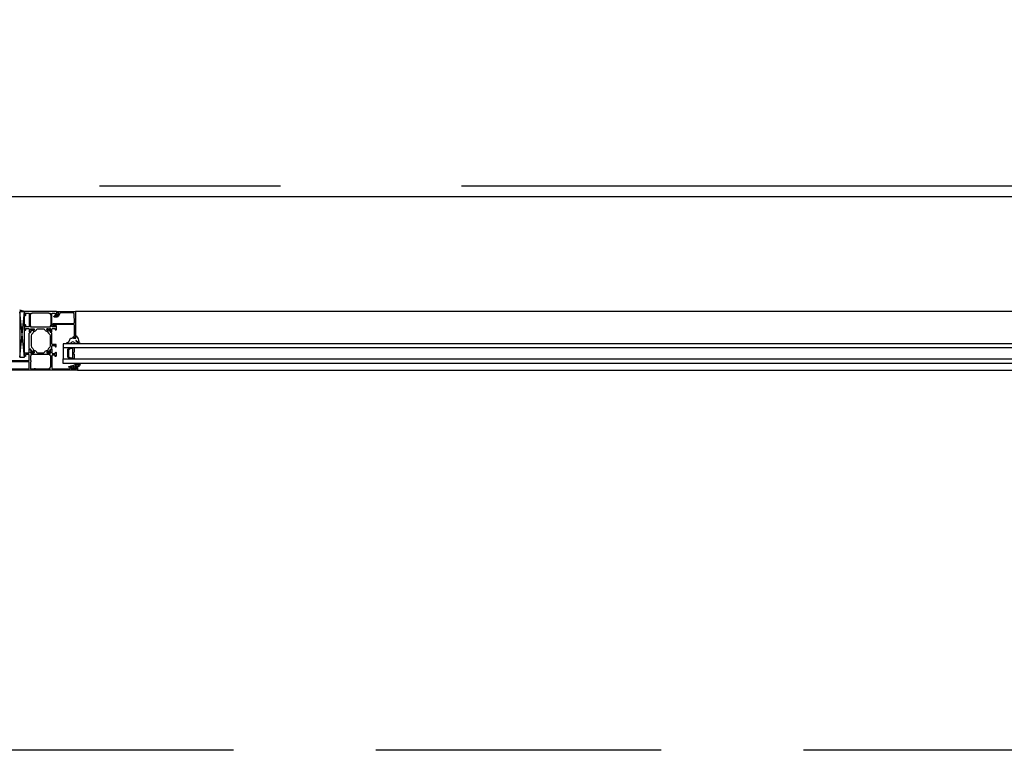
# Model space of a CAD drawing. Header units: millimetres. Extents: x 111285 to 237437, y -9513 to 52045.
# Tile 94 of 117: x 148449 to 149485, y 0 to 769. Entities that reach past the tile are written whole.
import ezdxf

# ---------------------------------------------------------------- set-up
doc = ezdxf.new("R2010")
doc.units = ezdxf.units.MM
doc.header["$LTSCALE"] = 100
doc.linetypes.add('CENTER', pattern=[50.8, 31.75, -6.35, 6.35, -6.35])
doc.linetypes.add('DASHED3', pattern=[4.5, 3, -1.5])
doc.layers.get('0').update_dxf_attribs({"color": 252})
for name, color, linetype in [('0-aanzicht', 252, 'Continuous'), ('0-BUITENKOZIJNEN', 252, 'Continuous'), ('0-HOOFDSTRAMIEN', 1, 'CENTER')]:
    doc.layers.add(name, color=color, linetype=linetype)
doc.layers.add('X-ref binnenlijn', color=252, linetype='Continuous', plot=False)
doc.linetypes.add('ZIGZAG', pattern='A,0.00254,-5.08,[131,ltypeshp.shx,S=5.08,R=0,X=-5.08,Y=0],-10.16,[131,ltypeshp.shx,S=5.08,R=180,X=5.08,Y=0],-5.08', length=20.32254)

# ---------------------------------------------------------------- blocks, each defined once
blk = doc.blocks.new('U-STRAMIEN')
at = {"layer": '0-HOOFDSTRAMIEN', "ltscale": 0.3}
blk.add_lwpolyline([(-5000, 0), (68000, 0)], dxfattribs=at)
blk = doc.blocks.new('P-71191BLOCK')
at = {"layer": '0-BUITENKOZIJNEN', "linetype": 'Continuous', "ltscale": 0.25}
blk.add_lwpolyline([(14.4, 46.4), (13, 45.6), (12.5, 45.6, -0.414214), (12.3, 45.8), (12.3, 49.6, -0.414214), (12.5, 49.8), (14.5, 49, 0.9366), (14.9, 48.8), (15.9, 50.5, 0.577375), (15.7, 51), (12.1, 51, -0.414214), (11.4, 51.7), (11.4, 54.2, -0.414214), (11.7, 54.5), (12.3, 54.5, 1), (12.3, 55.5), (9.1, 55.5, 0.412335), (8.3, 54.7, 0.416094), (8.5, 54.5), (9.7, 54.5, -0.414214), (9.9, 54.3), (9.9, 51.5, -0.414214), (9.4, 51), (-3.9, 51, -0.410557), (-4.4, 51.5), (-4.6, 67), (-4.6, 69.5, -0.414214), (-4.1, 70), (-3.2, 70, -0.414214), (-3, 69.8), (-3, 68.9, 1), (-2.2, 68.9), (-2.2, 72, 0.414214), (-2.7, 72.5), (-3, 72.5, 0.414214), (-3.2, 72.3), (-3.2, 71.7, -0.414214), (-3.7, 71.2), (-4.3, 71.2, -0.414214), (-4.8, 71.7), (-4.8, 76.3, -0.414214), (-4.3, 76.8), (-3.7, 76.8, -0.414214), (-3.2, 76.3), (-3.2, 75.7, 0.414214), (-3, 75.5), (-2.7, 75.5, 0.414214), (-2.2, 76), (-2.2, 77.5, 0.414214), (-2.7, 78), (-5.7, 78, 0.414214), (-6.2, 77.5), (-6.2, 0.5, 0.414214), (-5.7, 0), (3.5, 0, 0.414214), (4, 0.5), (4, 2, 0.414214), (3.5, 2.5), (3.4, 2.5, 0.414214), (3.2, 2.3), (3.2, 2, -1), (1.6, 2), (1.6, 6, -1), (3.2, 6), (3.2, 5.7, 0.414214), (3.4, 5.5), (3.5, 5.5, 0.414214), (4, 6), (4, 26.5, -0.414214), (4.5, 27), (10, 27, -0.414214), (10.5, 26.5), (10.5, 23.4, -0.414214), (10.3, 23.2), (8.7, 23.2, 0.414214), (8.5, 23, 0.414214), (9.3, 22.2), (11.6, 22.2, 0.414214), (12.1, 22.7), (12.1, 26.8, -0.414214), (12.3, 27), (15.7, 27, 0.577351), (15.9, 27.5), (14.9, 29.2, 0.936617), (14.5, 29), (12.5, 28.2, -0.414214), (12.3, 28.4), (12.3, 32.2, -0.414214), (12.5, 32.4), (13, 32.4), (14.4, 31.6, 0.999993), (14.8, 31.6), (14.8, 32, 0.267949), (13.3, 34.6), (12.8, 34.8, -0.267949), (12.3, 35.7), (12.3, 42.3, -0.267949), (12.8, 43.2), (13.3, 43.4, 0.267949), (14.8, 46), (14.8, 46.4, 0.999992)], format="xyb", close=True, dxfattribs=at)
at = {"layer": '0-BUITENKOZIJNEN', "linetype": 'Continuous'}
for points in [[(-4.8, 28.9), (-4.8, 32.1, -0.414214), (-4.6, 32.3), (-4.4, 32.3, 0.414214), (-4.2, 32.5), (-4.2, 33.6, 0.414214), (-4.4, 33.8), (-4.6, 33.8, -0.414214), (-4.8, 34), (-4.8, 47.5, -0.414214), (-4.6, 47.7), (-4.4, 47.7, 0.414214), (-4.2, 47.9), (-4.2, 49, -0.414214), (-4, 49.2), (-2.9, 49.2, 0.414214), (-2.7, 49.4, -0.414214), (-2.5, 49.6), (8.8, 49.6, -0.414214), (9, 49.4, 0.414214), (9.2, 49.2), (10.3, 49.2, -0.414214), (10.5, 49), (10.5, 29, -0.414214), (10.3, 28.8), (9.2, 28.8, 0.414214), (9, 28.6, -0.414214), (8.8, 28.4), (4.2, 28.4, -0.414214), (4, 28.6, 0.414214), (3.8, 28.8), (2.8, 28.8, 0.414214), (2.6, 28.6, -0.414214), (2.4, 28.4), (-4.3, 28.4, -0.414214)], [(-0.1, 1.4), (-4.3, 1.4, -0.414214), (-4.8, 1.9), (-4.8, 26.5, -0.414214), (-4.3, 27), (2.1, 27, -0.414214), (2.6, 26.5), (2.6, 8.7, -0.414214), (2.1, 8.2), (1.9, 8.2, 0.414214), (0.4, 6.7), (0.4, 1.9, -0.414214)]]:
    blk.add_lwpolyline(points, format="xyb", close=True, dxfattribs=at)
blk = doc.blocks.new('P-70157BLOCK')
at = {"layer": '0-BUITENKOZIJNEN', "linetype": 'Continuous'}
for points in [[(14.5, 4.8, -0.536675), (14.3, 5.1, -0.301511), (16.2, 6.3), (18, 6.3, -0.414214), (18.5, 5.8), (18.5, -27.2, -0.414214), (18, -27.7), (16.2, -27.7, -0.301511), (14.3, -26.5, -0.536675), (14.5, -26.2), (16.2, -26.2, 0.414214), (16.7, -25.7), (16.7, -23.2, 0.414214), (16.2, -22.7), (2.7, -22.7, 0.414214), (2.2, -23.2), (2.2, -25.7, 0.414214), (2.7, -26.2), (4.1, -26.2, -0.553992), (4.3, -26.5, -0.287008), (2.7, -27.5), (-0.1, -27.5, -0.414214), (-1.1, -26.5), (-1.1, -26.4, -0.414214), (-0.9, -26.2), (0.3, -26.2, 0.414214), (0.5, -26), (0.5, -23.4, 0.414214), (-0.2, -22.7), (-0.2, -22.7), (-2.9, -22.7), (-2.9, -22.7, -0.57735), (-3.1, -22.3), (-2.8, -21.6), (-2.1, -20.5, -1), (-1.8, -20.7), (-0.3, -21.3, 0.534511), (0, -21.1), (0, -21.1), (0, -17.5, 0.414214), (-0.2, -17.3), (-0.7, -17.3), (-0.7, -17.3), (-2.1, -18.1, -1.077346), (-2.5, -18.1), (-2.5, -17.7, -0.267949), (-1, -15.1), (-1, -15.1), (-0.5, -14.9, 0.267949), (0, -14), (0, -10.7), (0, -10.7), (0, -7.4, 0.267949), (-0.5, -6.5), (-0.5, -6.5), (-1, -6.3, -0.267949), (-2.5, -3.7), (-2.5, -3.7), (-2.5, -3.3, -1.077346), (-2.1, -3.3), (-0.7, -4.1), (-0.2, -4.1, 0.414214), (0, -3.9), (0, -3.9), (0, -0.3), (0, -0.3, 0.534511), (-0.3, -0.1), (-1.8, -0.7), (-1.8, -0.7, -1), (-2.1, -0.9), (-2.1, -0.9), (-2.8, 0.2), (-2.8, 0.2), (-3.1, 0.8, -0.57735), (-2.9, 1.3), (-2.9, 1.3), (-0.2, 1.3, 0.414214), (0.5, 2), (0.5, 4.6, 0.414214), (0.3, 4.8), (-0.9, 4.8, -0.414214), (-1.1, 5), (-1.1, 5.1, -0.414214), (-0.1, 6.1), (2.7, 6.1, -0.287008), (4.3, 5.1, -0.553992), (4.1, 4.8), (2.7, 4.8, 0.414214), (2.2, 4.3), (2.2, 1.8, 0.414214), (2.7, 1.3), (16.2, 1.3, 0.414214), (16.7, 1.8), (16.7, 4.3, 0.414214), (16.2, 4.8)], [(17.1, -5.7), (17.1, -5.7), (17.1, -2.2), (17.1, -2.2, 0.414214), (16.9, -2, -0.414214), (16.7, -1.8), (16.7, -0.7), (16.7, -0.7, 0.414214), (16.5, -0.5), (15.4, -0.5, -0.414214), (15.2, -0.3, 0.414214), (15, -0.1), (3.5, -0.1), (3.5, -0.1, 0.414214), (3.3, -0.3, -0.414214), (3.1, -0.5), (2, -0.5, 0.414214), (1.8, -0.7), (1.8, -1.8), (1.8, -20.7), (1.8, -20.7, 0.414214), (2, -20.9), (3.1, -20.9, -0.414214), (3.3, -21.1, 0.414214), (3.5, -21.3), (15, -21.3, 0.414214), (15.2, -21.1), (15.2, -21.1, -0.414214), (15.4, -20.9), (15.4, -20.9), (16.5, -20.9, 0.414214), (16.7, -20.7), (16.7, -20.7), (16.7, -19.6), (16.7, -19.6, -0.414214), (16.9, -19.4), (16.9, -19.4, 0.414214), (17.1, -19.2), (17.1, -19.2)]]:
    blk.add_lwpolyline(points, format="xyb", close=True, dxfattribs=at)
blk = doc.blocks.new('SR2-horizontal')
at = {"linetype": 'Continuous', "ltscale": 0.25}
for p, q in [((428, -400), (1800, -400)), ((1800, -462), (425.6, -462))]:
    blk.add_line(p, q, dxfattribs=at)
at = {"ltscale": 0.1}
for p, q in [((372, -414), (367, -461.5)), ((367, -414), (372, -461.5)), ((367, -461.5), (367, -414)), ((367, -414), (372, -414)), ((372, -414), (372, -461.5)), ((372, -461.5), (367, -461.5))]:
    blk.add_line(p, q, dxfattribs=at)
at = {"linetype": 'Continuous'}
for p, q in [((412.9, -424), (412.9, -412)), ((419.5, -412), (417.5, -414)), ((417.5, -414), (417.5, -422)), ((418.5, -422), (418.5, -414)), ((418.5, -414), (419.5, -414)), ((424.5, -412), (419.5, -412)), ((419.5, -414), (419.5, -413)), ((419.5, -413), (423, -413)), ((423, -413), (423, -423)), ((424.5, -416.8), (424.5, -412)), ((412.9, -424), (1800, -424)), ((412.9, -428), (412.9, -424)), ((417.5, -422), (419.5, -424)), ((419.5, -422), (418.5, -422)), ((419.5, -423), (419.5, -422)), ((423, -423), (419.5, -423)), ((419.5, -424), (424.5, -424)), ((423.3, -418), (424.5, -416.8)), ((424.5, -419.2), (423.3, -418)), ((424.5, -424), (424.5, -419.2)), ((1800, -428), (412.9, -428))]:
    blk.add_line(p, q, dxfattribs=at)
for points in [[(426.5, -406.7), (426.5, -406.7, 0.150479), (426.7, -406.8), (426.7, -406.8), (428.2, -406.8), (428.2, -406.8, -0.203155), (430.2, -406.8), (430.2, -406.8), (430.5, -406.8), (430.5, -406.8, 0.321315), (428.2, -403.6), (428.2, -403.6), (428.2, -403.7), (428.2, -403.7, -0.414214), (427.7, -404.2), (427.7, -404.2), (425.8, -404.2), (425.8, -404.2, -0.414214), (425.3, -403.7), (425.3, -403.7), (425.3, -403), (425.3, -403, -0.414214), (425.5, -402.8), (425.5, -402.8), (425.5, -402.8), (425.6, -402.8), (425.6, -402.8, 0.414214), (425.9, -402.5), (425.9, -402.5), (425.9, -402.3), (425.9, -402.3), (425.1, -401.7), (425.1, -401.7), (422.9, -401.7), (422.9, -401.7), (422.1, -402.3), (422.1, -402.3), (422.1, -402.5), (422.1, -402.5, 0.414214), (422.4, -402.8), (422.4, -402.8), (422.5, -402.8), (422.5, -402.8, -0.414214), (422.7, -403), (422.7, -403), (422.7, -403.7), (422.7, -403.7, -0.414214), (422.2, -404.2), (422.2, -404.2), (421, -404.2), (421, -404.2, 0.216855), (421, -404.6), (421, -404.6, 0.246521), (421.2, -404.8, -0.121194)], [(423.5, -404.2), (423.5, -404.2), (423.5, -402.8), (423.5, -402.8, -0.414214), (423.8, -402.5), (423.8, -402.5), (424.2, -402.5), (424.2, -402.5, -0.414214), (424.5, -402.8), (424.5, -402.8), (424.5, -404), (424.5, -404, -0.300021), (424.3, -404.3), (424.3, -404.3), (423.9, -404.4, -0.538437)], [(426.9, -406), (426.9, -406, 0.024804), (425.8, -405.4), (425.8, -405.4, -0.78183), (425.9, -404.8), (425.9, -404.8), (427.7, -404.8), (427.7, -404.8, 0.138255), (428.3, -404.6), (428.3, -404.6, -0.29655), (428.6, -404.6), (428.6, -404.6, -0.093259), (429.3, -405.3), (429.3, -405.3, -0.587696), (429.1, -405.8), (429.1, -405.8, 0.095255), (427.8, -406.1, -0.257242)], [(382.4, -418.7), (382.4, -418.7, 0.414214), (382.2, -418.5), (381.2, -418.5, 0.609065), (381, -418.8, -1.936492), (379.8, -418.8, 0.609065), (379.6, -418.5), (378.6, -418.5, 0.534511), (378.4, -418.8), (379, -420.2, -0.376373), (378.4, -422.1), (377.3, -422.7, 0.267949), (377, -423.1), (377, -438.9, 0.267949), (377.3, -439.3), (378.4, -439.9, -0.376373), (379, -441.8), (378.4, -443.2, 0.534511), (378.6, -443.5), (379.6, -443.5, 0.609065), (379.8, -443.2, -1.936492), (381, -443.2, 0.609065), (381.2, -443.5), (382.2, -443.5, 0.414214), (382.4, -443.3), (382.4, -442.7), (381.5, -441.3, -0.126173), (381.5, -441.1, 0.233397), (380.1, -438.4, -0.239087), (379, -436.4), (379, -425.6, -0.239087), (380.1, -423.6, 0.233397), (381.5, -420.9, -0.126173), (381.5, -420.7), (382.4, -419.2)], [(396.5, -420.9, 0.126173), (396.5, -420.7), (395.6, -419.2), (395.6, -418.7, -0.414214), (395.8, -418.5), (396.8, -418.5, -0.609065), (397, -418.8, 1.936492), (398.2, -418.8, -0.609065), (398.4, -418.5), (399.4, -418.5), (399.4, -418.5, -0.534511), (399.6, -418.8), (399.6, -418.8), (399, -420.2, 0.376373), (399.6, -422.1), (400.7, -422.7, -0.267949), (401, -423.1), (401, -425.5, 0.414214), (401.5, -426), (404.2, -426, 0.414214), (404.5, -425.7), (404.5, -425.1, -1), (405.5, -425.1), (405.5, -426.7, -0.414214), (405, -427.2), (401.5, -427.2, 0.414214), (401, -427.7), (401, -438.9, -0.267949), (400.7, -439.3), (399.6, -439.9, 0.376373), (399, -441.8), (399.6, -443.2, -0.534511), (399.4, -443.5), (398.4, -443.5, -0.609065), (398.2, -443.2, 1.936492), (397, -443.2, -0.609065), (396.8, -443.5), (395.8, -443.5), (395.8, -443.5, -0.414214), (395.6, -443.3), (395.6, -443.3), (395.6, -442.7), (396.5, -441.3, 0.126173), (396.5, -441.1, -0.233397), (397.9, -438.4, 0.239087), (399, -436.4), (399, -425.6, 0.239087), (397.9, -423.6, -0.233397)], [(430.2, -428.3), (427.1, -428.3, 0.191979), (424, -429.5, -0.398651), (421.8, -429.5, 0.191979), (418.7, -428.3), (416.6, -428.3, 0.414214), (416.4, -428.5), (416.4, -428.7, 0.326741), (416.9, -429.2, -0.302866), (419.5, -431.3), (420, -433.1, 0.33328), (421.1, -433.9), (422.1, -433.9, -0.198912), (422.3, -434), (422.9, -434.6, 0.493145), (423.2, -434.6), (423.6, -434, -0.267949), (423.8, -433.9), (425.8, -433.9, -0.414214), (426, -434.1), (426, -436, 0.635409), (426.4, -436.2, 0.209907), (429.1, -429.8, 0.491509), (428.7, -429.6, 0.194986), (426.6, -431.4, -1.088983), (426.2, -431.1, -0.162066), (429.9, -429, 0.416129), (430.4, -428.5), (430.4, -428.5, 0.414214)]]:
    blk.add_lwpolyline(points, format="xyb", close=True, dxfattribs=at)
blk.add_lwpolyline([(1800, -407), (412.9, -407), (412.9, -412), (1800, -412)], dxfattribs=at)
blk.add_arc((374, -477.9), 16, 95.6178, 115.1866, dxfattribs=at)
at = {"layer": '0-BUITENKOZIJNEN', "linetype": 'Continuous'}
blk.add_lwpolyline([(424.1, -435.6), (424.1, -435.6, -0.414214), (424.6, -436.1), (424.6, -447.1), (424.6, -447.1, -0.454262), (423.6, -448.3), (415.9, -448.3), (405.6, -448.3), (403.3, -448.3, -0.767327), (403.2, -447.9), (403.9, -446.7, 0.198912), (404, -446.5), (404, -446.4, 0.414214), (403.8, -446.2), (403.3, -446.2, 0.131652), (403.1, -446.3), (402, -447.7, 0.767327), (402.4, -449.4), (405.4, -449.4), (415.9, -449.4), (423.6, -449.4, -0.421807), (424.6, -450.4), (424.3, -459, -0.406661), (422.8, -460.5), (415.9, -460.5), (409.7, -460.5, -0.267949), (409.3, -460.2), (407.8, -457.1, 0.267949), (406, -456.1), (403.6, -456.1, 0.668179), (403.2, -457), (403.8, -457.5, 0.467105), (404.3, -457.5, -0.245393), (404.6, -457.3), (405.9, -457.3, -0.267949), (406.8, -457.8), (407.8, -460, -0.57735), (407.4, -460.8), (406.7, -460.8, 0.414214), (406.5, -461), (406.5, -461.5, 0.414214), (407, -462), (415.9, -462), (425.3, -462), (425.3, -462, 0.414214), (425.8, -461.5), (425.8, -434.6, 0.414214), (425.3, -434.1), (425.3, -434.1), (424, -434.1), (424, -434.1, 0.414214), (423.5, -434.6), (423.5, -434.6), (423.5, -435.1), (423.5, -435.1, 0.414214), (424, -435.6), (424.1, -435.6), (424, -435.6), (424, -435.6)], format="xyb", close=True, dxfattribs=at)
at = {"linetype": 'ZIGZAG', "ltscale": 0.25, "rotation": 270}
blk.add_blockref('P-71191BLOCK', (350, -406.2), dxfattribs=at)
at = {"linetype": 'ZIGZAG', "rotation": 270}
blk.add_blockref('P-70157BLOCK', (399.7, -443.5), dxfattribs=at)
blk = doc.blocks.new('onderlegger beganegrond')
at = {"layer": '0-aanzicht', "linetype": 'DASHED3'}
blk.add_lwpolyline([(64822, 0), (15, 0), (15, 15), (0, 15), (0, 44373), (15, 44373), (15, 44388), (33060, 44388)], dxfattribs=at)
at = {"layer": 'X-ref binnenlijn'}
blk.add_lwpolyline([(65120, 12574), (32630, 12574), (32630, 12638), (7405, 12638), (7405, 16138), (32630, 16138), (32630, 29144), (7405, 29144), (7405, 32644), (32630, 32644), (32630, 43805), (583, 43805), (583, 583), (43680, 583)], dxfattribs=at)
at = {"xscale": -1, "rotation": 180}
blk.add_blockref('SR2-horizontal', (21930, 0), dxfattribs=at)

msp = doc.modelspace()

# ---------------------------------------------------------------- linework, layer by layer
at = {"ltscale": 0.1}
for p, q in [((148454, 414), (148449, 461.5)), ((148449, 414), (148454, 461.5)), ((148454, 461.5), (148449, 461.5)), ((148449, 461.5), (148449, 414)), ((148454, 414), (148454, 461.5)), ((148449, 414), (148454, 414))]:
    msp.add_line(p, q, dxfattribs=at)
at = {"linetype": 'Continuous', "ltscale": 0.25}
for p, q in [((149882, 462), (148507.6, 462)), ((148510, 400), (149882, 400))]:
    msp.add_line(p, q, dxfattribs=at)
at = {"linetype": 'Continuous'}
for p, q in [((149882, 428), (148494.9, 428)), ((148494.9, 428), (148494.9, 424)), ((148494.9, 424), (149882, 424)), ((148494.9, 424), (148494.9, 412)), ((148499.5, 422), (148501.5, 424)), ((148499.5, 414), (148499.5, 422)), ((148501.5, 422), (148500.5, 422)), ((148500.5, 422), (148500.5, 414)), ((148501.5, 424), (148506.5, 424)), ((148505, 423), (148501.5, 423)), ((148501.5, 423), (148501.5, 422)), ((148505, 413), (148505, 423)), ((148506.5, 419.2), (148505.3, 418)), ((148505.3, 418), (148506.5, 416.8)), ((148506.5, 424), (148506.5, 419.2)), ((148506.5, 416.8), (148506.5, 412)), ((148501.5, 412), (148499.5, 414)), ((148500.5, 414), (148501.5, 414)), ((148501.5, 414), (148501.5, 413)), ((148501.5, 413), (148505, 413)), ((148506.5, 412), (148501.5, 412))]:
    msp.add_line(p, q, dxfattribs=at)
for points in [[(148464.4, 418.7), (148464.4, 418.7, -0.414214), (148464.2, 418.5), (148463.2, 418.5, -0.609065), (148463, 418.8, 1.936492), (148461.8, 418.8, -0.609065), (148461.6, 418.5), (148460.6, 418.5, -0.534511), (148460.4, 418.8), (148461, 420.2, 0.376373), (148460.4, 422.1), (148459.3, 422.7, -0.267949), (148459, 423.1), (148459, 438.9, -0.267949), (148459.3, 439.3), (148460.4, 439.9, 0.376373), (148461, 441.8), (148460.4, 443.2, -0.534511), (148460.6, 443.5), (148461.6, 443.5, -0.609065), (148461.8, 443.2, 1.936492), (148463, 443.2, -0.609065), (148463.2, 443.5), (148464.2, 443.5, -0.414214), (148464.4, 443.3), (148464.4, 442.8), (148463.5, 441.3, 0.126173), (148463.5, 441.1, -0.233397), (148462.1, 438.4, 0.239087), (148461, 436.4), (148461, 425.6, 0.239087), (148462.1, 423.6, -0.233397), (148463.5, 420.9, 0.126173), (148463.5, 420.7), (148464.4, 419.3)], [(148478.5, 420.9, -0.126173), (148478.5, 420.7), (148477.6, 419.3), (148477.6, 418.7, 0.414214), (148477.8, 418.5), (148478.8, 418.5, 0.609065), (148479, 418.8, -1.936492), (148480.2, 418.8, 0.609065), (148480.4, 418.5), (148481.4, 418.5), (148481.4, 418.5, 0.534511), (148481.6, 418.8), (148481.6, 418.8), (148481, 420.2, -0.376373), (148481.6, 422.1), (148482.7, 422.7, 0.267949), (148482.9, 423.1), (148482.9, 425.5, -0.414214), (148483.4, 426), (148486.1, 426, -0.414214), (148486.4, 425.7), (148486.4, 425.1, 1), (148487.4, 425.1), (148487.4, 426.7, 0.414214), (148486.9, 427.2), (148483.4, 427.2, -0.414214), (148482.9, 427.7), (148482.9, 438.9, 0.267949), (148482.7, 439.3), (148481.6, 439.9, -0.376373), (148481, 441.8), (148481.6, 443.2, 0.534511), (148481.4, 443.5), (148480.4, 443.5, 0.609065), (148480.2, 443.2, -1.936492), (148479, 443.2, 0.609065), (148478.8, 443.5), (148477.8, 443.5), (148477.8, 443.5, 0.414214), (148477.6, 443.3), (148477.6, 443.3), (148477.6, 442.8), (148478.5, 441.3, -0.126173), (148478.5, 441.1, 0.233397), (148479.9, 438.4, -0.239087), (148480.9, 436.4), (148480.9, 425.6, -0.239087), (148479.9, 423.6, 0.233397)], [(148512.2, 428.3), (148509.1, 428.3, -0.191979), (148506, 429.5, 0.398651), (148503.8, 429.5, -0.191979), (148500.7, 428.3), (148498.6, 428.3, -0.414214), (148498.4, 428.5), (148498.4, 428.7, -0.326741), (148498.9, 429.2, 0.302866), (148501.5, 431.3), (148502, 433.1, -0.33328), (148503.1, 433.9), (148504.1, 433.9, 0.198912), (148504.3, 434), (148504.9, 434.6, -0.493145), (148505.2, 434.6), (148505.6, 434, 0.267949), (148505.8, 433.9), (148507.8, 433.9, 0.414214), (148508, 434.1), (148508, 436, -0.635409), (148508.4, 436.2, -0.209907), (148511.1, 429.8, -0.491509), (148510.7, 429.6, -0.194986), (148508.6, 431.4, 1.088983), (148508.2, 431.1, 0.162066), (148511.9, 429, -0.416129), (148512.4, 428.5), (148512.4, 428.5, -0.414214)], [(148508.5, 406.7), (148508.5, 406.7, -0.150479), (148508.7, 406.8), (148508.7, 406.8), (148510.2, 406.8), (148510.2, 406.8, 0.203155), (148512.2, 406.8), (148512.2, 406.8), (148512.5, 406.8), (148512.5, 406.8, -0.321315), (148510.2, 403.6), (148510.2, 403.6), (148510.2, 403.7), (148510.2, 403.7, 0.414214), (148509.7, 404.2), (148509.7, 404.2), (148507.8, 404.2), (148507.8, 404.2, 0.414214), (148507.3, 403.7), (148507.3, 403.7), (148507.3, 403), (148507.3, 403, 0.414214), (148507.5, 402.8), (148507.5, 402.8), (148507.5, 402.8), (148507.6, 402.8), (148507.6, 402.8, -0.414214), (148507.9, 402.5), (148507.9, 402.5), (148507.9, 402.3), (148507.9, 402.3), (148507.1, 401.7), (148507.1, 401.7), (148504.9, 401.7), (148504.9, 401.7), (148504.1, 402.3), (148504.1, 402.3), (148504.1, 402.5), (148504.1, 402.5, -0.414214), (148504.4, 402.8), (148504.4, 402.8), (148504.5, 402.8), (148504.5, 402.8, 0.414214), (148504.7, 403), (148504.7, 403), (148504.7, 403.7), (148504.7, 403.7, 0.414214), (148504.2, 404.2), (148504.2, 404.2), (148503, 404.2), (148503, 404.2, -0.216855), (148503, 404.6), (148503, 404.6, -0.246521), (148503.2, 404.8, 0.121194)], [(148505.5, 404.2), (148505.5, 404.2), (148505.5, 402.8), (148505.5, 402.8, 0.414214), (148505.8, 402.5), (148505.8, 402.5), (148506.2, 402.5), (148506.2, 402.5, 0.414214), (148506.5, 402.8), (148506.5, 402.8), (148506.5, 404), (148506.5, 404, 0.300021), (148506.3, 404.3), (148506.3, 404.3), (148505.9, 404.4, 0.538437)], [(148508.9, 406), (148508.9, 406, -0.024804), (148507.8, 405.4), (148507.8, 405.4, 0.78183), (148507.9, 404.8), (148507.9, 404.8), (148509.7, 404.8), (148509.7, 404.8, -0.138255), (148510.3, 404.6), (148510.3, 404.6, 0.29655), (148510.6, 404.6), (148510.6, 404.6, 0.093259), (148511.3, 405.3), (148511.3, 405.3, 0.587696), (148511, 405.8), (148511, 405.8, -0.095255), (148509.8, 406.1, 0.257242)]]:
    msp.add_lwpolyline(points, format="xyb", close=True, dxfattribs=at)
msp.add_lwpolyline([(149882, 407), (148494.9, 407), (148494.9, 412), (149882, 412)], dxfattribs=at)
msp.add_arc((148456, 477.9), 16, 244.8134, 264.3822, dxfattribs=at)
at = {"layer": '0-BUITENKOZIJNEN', "linetype": 'Continuous'}
for points in [[(148486.5, 458, 0.536675), (148486.8, 457.8, 0.301511), (148488, 459.7), (148488, 461.5, 0.414214), (148487.5, 462), (148454.5, 462, 0.414214), (148454, 461.5), (148454, 459.7, 0.301511), (148455.2, 457.8, 0.536675), (148455.5, 458), (148455.5, 459.7, -0.414214), (148456, 460.2), (148458.5, 460.2, -0.414214), (148459, 459.7), (148459, 446.2, -0.414214), (148458.5, 445.7), (148456, 445.7, -0.414214), (148455.5, 446.2), (148455.5, 447.6, 0.553992), (148455.2, 447.8, 0.287008), (148454.2, 446.2), (148454.2, 443.4, 0.414214), (148455.2, 442.4), (148455.3, 442.4, 0.414214), (148455.5, 442.6), (148455.5, 443.8, -0.414214), (148455.7, 444), (148458.3, 444, -0.414214), (148459, 443.3), (148459, 443.3), (148459, 440.6), (148459, 440.6, 0.57735), (148459.4, 440.4), (148460.1, 440.7), (148461.2, 441.4, 1), (148461, 441.7), (148460.4, 443.2, -0.534511), (148460.6, 443.5), (148460.6, 443.5), (148464.2, 443.5, -0.414214), (148464.4, 443.3), (148464.4, 442.8), (148464.4, 442.8), (148463.6, 441.4, 1.077346), (148463.6, 441), (148464, 441, 0.267949), (148466.6, 442.5), (148466.6, 442.5), (148466.8, 443, -0.267949), (148467.7, 443.5), (148471, 443.5), (148471, 443.5), (148474.3, 443.5, -0.267949), (148475.2, 443), (148475.2, 443), (148475.4, 442.5, 0.267949), (148478, 441), (148478, 441), (148478.4, 441, 1.077346), (148478.4, 441.4), (148477.6, 442.8), (148477.6, 443.3, -0.414214), (148477.8, 443.5), (148477.8, 443.5), (148481.4, 443.5), (148481.4, 443.5, -0.534511), (148481.6, 443.2), (148481, 441.7), (148481, 441.7, 1), (148480.8, 441.4), (148480.8, 441.4), (148481.9, 440.7), (148481.9, 440.7), (148482.5, 440.4, 0.57735), (148483, 440.6), (148483, 440.6), (148483, 443.3, -0.414214), (148483.7, 444), (148486.3, 444, -0.414214), (148486.5, 443.8), (148486.5, 442.6, 0.414214), (148486.7, 442.4), (148486.8, 442.4, 0.414214), (148487.8, 443.4), (148487.8, 446.2, 0.287008), (148486.8, 447.8, 0.553992), (148486.5, 447.6), (148486.5, 446.2, -0.414214), (148486, 445.7), (148483.5, 445.7, -0.414214), (148483, 446.2), (148483, 459.7, -0.414214), (148483.5, 460.2), (148486, 460.2, -0.414214), (148486.5, 459.7)], [(148476, 460.6), (148476, 460.6), (148479.5, 460.6), (148479.5, 460.6, -0.414214), (148479.7, 460.4, 0.414214), (148479.9, 460.2), (148481, 460.2), (148481, 460.2, -0.414214), (148481.2, 460), (148481.2, 458.9, 0.414214), (148481.4, 458.7, -0.414214), (148481.6, 458.5), (148481.6, 447), (148481.6, 447, -0.414214), (148481.4, 446.8, 0.414214), (148481.2, 446.6), (148481.2, 445.5, -0.414214), (148481, 445.3), (148479.9, 445.3), (148461, 445.3), (148461, 445.3, -0.414214), (148460.8, 445.5), (148460.8, 446.6, 0.414214), (148460.6, 446.8, -0.414214), (148460.4, 447), (148460.4, 458.5, -0.414214), (148460.6, 458.7), (148460.6, 458.7, 0.414214), (148460.8, 458.9), (148460.8, 458.9), (148460.8, 460, -0.414214), (148461, 460.2), (148461, 460.2), (148462.1, 460.2), (148462.1, 460.2, 0.414214), (148462.3, 460.4), (148462.3, 460.4, -0.414214), (148462.5, 460.6), (148462.5, 460.6)], [(148506.1, 435.6), (148506.1, 435.6, 0.414214), (148506.6, 436.1), (148506.6, 447.1), (148506.6, 447.1, 0.454262), (148505.6, 448.3), (148497.9, 448.3), (148487.6, 448.3), (148485.3, 448.3, 0.767327), (148485.2, 447.9), (148485.9, 446.7, -0.198912), (148486, 446.5), (148486, 446.4, -0.414214), (148485.8, 446.2), (148485.3, 446.2, -0.131652), (148485.1, 446.3), (148484, 447.7, -0.767327), (148484.4, 449.4), (148487.4, 449.4), (148497.9, 449.4), (148505.6, 449.4, 0.421807), (148506.6, 450.4), (148506.3, 459, 0.406661), (148504.8, 460.5), (148497.9, 460.5), (148491.7, 460.5, 0.267949), (148491.3, 460.3), (148489.8, 457.1, -0.267949), (148488, 456.1), (148485.6, 456.1, -0.668179), (148485.2, 457), (148485.8, 457.5, -0.467105), (148486.3, 457.5, 0.245393), (148486.6, 457.3), (148487.9, 457.3, 0.267949), (148488.8, 457.8), (148489.8, 460.1, 0.57735), (148489.4, 460.8), (148488.7, 460.8, -0.414214), (148488.5, 461), (148488.5, 461.5, -0.414214), (148489, 462), (148497.9, 462), (148507.3, 462), (148507.3, 462, -0.414214), (148507.8, 461.5), (148507.8, 434.6, -0.414214), (148507.3, 434.1), (148507.3, 434.1), (148506, 434.1), (148506, 434.1, -0.414214), (148505.5, 434.6), (148505.5, 434.6), (148505.5, 435.1), (148505.5, 435.1, -0.414214), (148506, 435.6), (148506.1, 435.6), (148506, 435.6), (148506, 435.6)], [(148460.9, 401.4), (148464.1, 401.4, 0.414214), (148464.3, 401.6), (148464.3, 401.8, -0.414214), (148464.5, 402), (148465.6, 402, -0.414214), (148465.8, 401.8), (148465.8, 401.6, 0.414214), (148466, 401.4), (148479.5, 401.4, 0.414214), (148479.7, 401.6), (148479.7, 401.8, -0.414214), (148479.9, 402), (148481, 402, 0.414214), (148481.2, 402.2), (148481.2, 403.3, -0.414214), (148481.4, 403.5, 0.414214), (148481.6, 403.7), (148481.6, 415, 0.414214), (148481.4, 415.2, -0.414214), (148481.2, 415.4), (148481.2, 416.5, 0.414214), (148481, 416.7), (148461, 416.7, 0.414214), (148460.8, 416.5), (148460.8, 415.4, -0.414214), (148460.6, 415.2, 0.414214), (148460.4, 415), (148460.4, 410.4, 0.414214), (148460.6, 410.2, -0.414214), (148460.8, 410), (148460.8, 409, -0.414214), (148460.6, 408.8, 0.414214), (148460.4, 408.6), (148460.4, 401.9, 0.414214)], [(148433.4, 406.1), (148433.4, 401.9, 0.414214), (148433.9, 401.4), (148458.5, 401.4, 0.414214), (148459, 401.9), (148459, 408.3, 0.414214), (148458.5, 408.8), (148440.7, 408.8, 0.414214), (148440.2, 408.3), (148440.2, 408.1, -0.414214), (148438.7, 406.6), (148433.9, 406.6, 0.414214)]]:
    msp.add_lwpolyline(points, format="xyb", close=True, dxfattribs=at)
at = {"layer": '0-BUITENKOZIJNEN', "linetype": 'Continuous', "ltscale": 0.25}
msp.add_lwpolyline([(148438, 410.2), (148458.5, 410.2, 0.414214), (148459, 410.7), (148459, 416.2, 0.414214), (148458.5, 416.7), (148455.4, 416.7, 0.414214), (148455.2, 416.5), (148455.2, 414.9, -0.414214), (148455, 414.7, -0.414214), (148454.2, 415.5), (148454.2, 417.8, -0.414214), (148454.7, 418.3), (148458.8, 418.3, 0.414214), (148459, 418.5), (148459, 421.9, -0.577351), (148459.4, 422.1), (148461.2, 421.1, -0.936617), (148461, 420.7), (148460.2, 418.7, 0.414214), (148460.4, 418.5), (148464.2, 418.5, 0.414214), (148464.4, 418.7), (148464.4, 419.2), (148463.6, 420.6, -0.999993), (148463.6, 421), (148464, 421, -0.267949), (148466.6, 419.5), (148466.8, 419, 0.267949), (148467.7, 418.5), (148474.3, 418.5, 0.267949), (148475.2, 419), (148475.4, 419.5, -0.267949), (148478, 421), (148478.4, 421, -0.999992), (148478.4, 420.6), (148477.6, 419.2), (148477.6, 418.7, 0.414214), (148477.8, 418.5), (148481.6, 418.5, 0.414214), (148481.8, 418.7), (148481, 420.7, -0.9366), (148480.8, 421.1), (148482.5, 422.1, -0.577375), (148483, 421.9), (148483, 418.3, 0.414214), (148483.7, 417.6), (148486.2, 417.6, 0.414214), (148486.5, 417.9), (148486.5, 418.5, -1), (148487.5, 418.5), (148487.5, 415.3, -0.412335), (148486.7, 414.5, -0.416094), (148486.5, 414.7), (148486.5, 415.9, 0.414214), (148486.3, 416.1), (148483.5, 416.1, 0.414214), (148483, 415.6), (148483, 402.3, 0.410557), (148483.5, 401.8), (148499, 401.6), (148501.5, 401.6, 0.414214), (148502, 402.1), (148502, 403, 0.414214), (148501.8, 403.2), (148500.9, 403.2, -1), (148500.9, 404), (148504, 404, -0.414214), (148504.5, 403.5), (148504.5, 403.2, -0.414214), (148504.3, 403), (148503.7, 403, 0.414214), (148503.2, 402.5), (148503.2, 401.9, 0.414214), (148503.7, 401.4), (148508.3, 401.4, 0.414214), (148508.8, 401.9), (148508.8, 402.5, 0.414214), (148508.3, 403), (148507.7, 403, -0.414214), (148507.5, 403.2), (148507.5, 403.5, -0.414214), (148508, 404), (148509.5, 404, -0.414214), (148510, 403.5), (148510, 400.5, -0.414214), (148509.5, 400), (148432.5, 400, -0.414214)], format="xyb", dxfattribs=at)

# ---------------------------------------------------------------- block references
msp.add_blockref('onderlegger beganegrond', (126152, 0))
at = {"layer": '0-HOOFDSTRAMIEN'}
msp.add_blockref('U-STRAMIEN', (126482, 594), dxfattribs=at)

doc.saveas('drawing.dxf')
